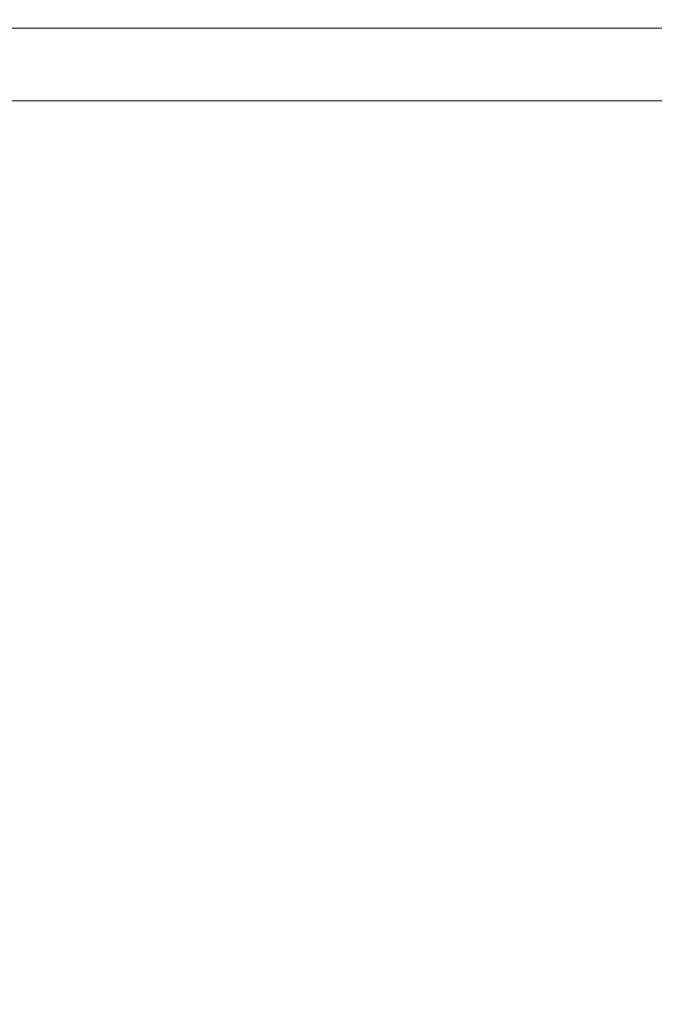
# Model space of a CAD drawing. Header units: millimetres. Extents: x 58537 to 97688, y -8921 to 14216.
# Tile 122 of 189: x 68601 to 68639, y 3682 to 3740. Entities that reach past the tile are written whole.
import ezdxf

# ---------------------------------------------------------------- set-up
doc = ezdxf.new("R2010")
doc.units = ezdxf.units.MM
doc.header["$MEASUREMENT"] = 0
doc.linetypes.add('Wipeout_Contour', pattern=[1000, 0, -1000])
doc.layers.add('Nowe_A-Armatura', color=7, linetype='Continuous')
doc.layers.add('Nowe_A-Wymiary-Zewnętrzne', color=7, linetype='Continuous')
doc.layers.add('Nowe_A-Armatura_Nr_pióra__1', color=7, linetype='Continuous', lineweight=13)
doc.layers.add('Nowe_A-Wymiary-Zewnętrzne_Nr_pióra__46', color=5, linetype='Continuous', lineweight=15)
doc.layers.add('Nowe_A-Wymiary-Zewnętrzne_Nr_pióra__45', color=7, linetype='Continuous', lineweight=15, true_color=0x40a5ff)
doc.layers.add('Nowe_A-Wymiary-Zewnętrzne_Nr_pióra__85', color=7, linetype='Continuous', lineweight=13, true_color=0x80c2ff)
doc.styles.add('STYL_AUTOMATYCZNY_2', font='arial.ttf')
doc.dimstyles.new('STYL_AUTOMATYCZNY__1', dxfattribs={"dimtxt": 125, "dimasz": 47.5, "dimexe": 0.18, "dimexo": 20, "dimgap": 0, "dimtad": 1, "dimdec": 1, "dimlfac": 0.1, "dimzin": 0, "dimdsep": 46, "dimtxsty": 'STYL_AUTOMATYCZNY_2', "dimblk": 'ARROWHEAD_11', "dimblk1": 'ARROWHEAD_11', "dimblk2": 'ARROWHEAD_11', "dimcen": 0.09, "dimclrd": 256, "dimclre": 256, "dimclrt": 5, "dimadec": 1, "dimazin": 0, "dimtfac": 1, "dimtdec": 4, "dimtmove": 0, "dimatfit": 3, "dimfxl": 0, "dimtolj": 1, "dimtzin": 0, "dimarcsym": 0})

# ---------------------------------------------------------------- blocks, each defined once
blk = doc.blocks.new('ElemPrzekroju_169')
at = {"color": 254, "linetype": 'Wipeout_Contour', "lineweight": 0, "ltscale": 206154.087337}
blk.add_wipeout([(68612.46, 3739.85), (68618.31, 3739.85), (68618.31, 3740)], dxfattribs=at).dxf.layer = 'Nowe_A-Armatura'
at = {"color": 254, "linetype": 'Wipeout_Contour', "lineweight": 0, "ltscale": 206095.922334}
blk.add_wipeout([(68590.91, 3717.54), (68601.29, 3717.54), (68601.29, 3735.67)], dxfattribs=at).dxf.layer = 'Nowe_A-Armatura'
at = {"color": 254, "linetype": 'Wipeout_Contour', "lineweight": 0, "ltscale": 206087.286103}
blk.add_wipeout([(68601.29, 3681.78), (68590.91, 3664.24), (68601.29, 3664.24)], dxfattribs=at).dxf.layer = 'Nowe_A-Armatura'
at = {"color": 254, "linetype": 'Wipeout_Contour', "lineweight": 0, "ltscale": 206149.307114}
blk.add_wipeout([(68618.31, 3740), (68612.46, 3740), (68612.46, 3739.85)], dxfattribs=at).dxf.layer = 'Nowe_A-Armatura'
at = {"color": 254, "linetype": 'Wipeout_Contour', "lineweight": 0, "ltscale": 206087.593886}
blk.add_wipeout([(68601.29, 3735.67), (68590.91, 3735.67), (68590.91, 3717.54)], dxfattribs=at).dxf.layer = 'Nowe_A-Armatura'
at = {"color": 254, "linetype": 'Wipeout_Contour', "lineweight": 0, "ltscale": 206078.910834}
blk.add_wipeout([(68590.91, 3664.24), (68601.29, 3681.78), (68590.91, 3681.78)], dxfattribs=at).dxf.layer = 'Nowe_A-Armatura'
at = {"color": 254, "linetype": 'Wipeout_Contour', "lineweight": 0, "ltscale": 206171.930857}
blk.add_wipeout([(68618.31, 3739.85), (68624.32, 3739.85), (68624.32, 3740)], dxfattribs=at).dxf.layer = 'Nowe_A-Armatura'
at = {"color": 254, "linetype": 'Wipeout_Contour', "lineweight": 0, "ltscale": 206103.06969}
blk.add_wipeout([(68596, 3735.67), (68601.29, 3735.67), (68601.29, 3737.47)], dxfattribs=at).dxf.layer = 'Nowe_A-Armatura'
at = {"color": 254, "linetype": 'Wipeout_Contour', "lineweight": 0, "ltscale": 206090.116831}
blk.add_wipeout([(68590.91, 3681.78), (68601.29, 3681.78), (68601.29, 3699.56)], dxfattribs=at).dxf.layer = 'Nowe_A-Armatura'
at = {"color": 254, "linetype": 'Wipeout_Contour', "lineweight": 0, "ltscale": 206166.990864}
blk.add_wipeout([(68624.32, 3740), (68618.31, 3740), (68618.31, 3739.85)], dxfattribs=at).dxf.layer = 'Nowe_A-Armatura'
at = {"color": 254, "linetype": 'Wipeout_Contour', "lineweight": 0, "ltscale": 206098.938331}
blk.add_wipeout([(68601.29, 3737.47), (68596, 3737.47), (68596, 3735.67)], dxfattribs=at).dxf.layer = 'Nowe_A-Armatura'
at = {"color": 254, "linetype": 'Wipeout_Contour', "lineweight": 0, "ltscale": 206081.759337}
blk.add_wipeout([(68601.29, 3699.56), (68590.91, 3699.56), (68590.91, 3681.78)], dxfattribs=at).dxf.layer = 'Nowe_A-Armatura'
at = {"color": 254, "linetype": 'Wipeout_Contour', "lineweight": 0, "ltscale": 206103.346011}
blk.add_wipeout([(68596, 3737.47), (68601.29, 3737.47), (68601.29, 3738.95)], dxfattribs=at).dxf.layer = 'Nowe_A-Armatura'
at = {"color": 254, "linetype": 'Wipeout_Contour', "lineweight": 0, "ltscale": 206119.959382}
blk.add_wipeout([(68601.29, 3664.24), (68612.46, 3664.24), (68612.46, 3681.78)], dxfattribs=at).dxf.layer = 'Nowe_A-Armatura'
at = {"color": 254, "linetype": 'Wipeout_Contour', "lineweight": 0, "ltscale": 206099.197311}
blk.add_wipeout([(68601.29, 3738.95), (68596, 3738.95), (68596, 3737.47)], dxfattribs=at).dxf.layer = 'Nowe_A-Armatura'
at = {"color": 254, "linetype": 'Wipeout_Contour', "lineweight": 0, "ltscale": 206110.795083}
blk.add_wipeout([(68612.46, 3681.78), (68601.29, 3681.78), (68601.29, 3664.24)], dxfattribs=at).dxf.layer = 'Nowe_A-Armatura'
at = {"color": 254, "linetype": 'Wipeout_Contour', "lineweight": 0, "ltscale": 206103.556053}
blk.add_wipeout([(68596, 3738.95), (68601.29, 3738.95), (68601.29, 3739.85)], dxfattribs=at).dxf.layer = 'Nowe_A-Armatura'
at = {"color": 254, "linetype": 'Wipeout_Contour', "lineweight": 0, "ltscale": 206119.335586}
blk.add_wipeout([(68601.29, 3735.67), (68606.79, 3735.67), (68606.79, 3737.47)], dxfattribs=at).dxf.layer = 'Nowe_A-Armatura'
at = {"color": 254, "linetype": 'Wipeout_Contour', "lineweight": 0, "ltscale": 206099.375831}
blk.add_wipeout([(68601.29, 3739.85), (68596, 3739.85), (68596, 3738.95)], dxfattribs=at).dxf.layer = 'Nowe_A-Armatura'
at = {"color": 254, "linetype": 'Wipeout_Contour', "lineweight": 0, "ltscale": 206114.994524}
blk.add_wipeout([(68606.79, 3737.47), (68601.29, 3737.47), (68601.29, 3735.67)], dxfattribs=at).dxf.layer = 'Nowe_A-Armatura'
at = {"color": 254, "linetype": 'Wipeout_Contour', "lineweight": 0, "ltscale": 206103.662193}
blk.add_wipeout([(68596, 3739.85), (68601.29, 3739.85), (68601.29, 3740)], dxfattribs=at).dxf.layer = 'Nowe_A-Armatura'
at = {"color": 254, "linetype": 'Wipeout_Contour', "lineweight": 0, "ltscale": 206119.611885}
blk.add_wipeout([(68601.29, 3737.47), (68606.79, 3737.47), (68606.79, 3738.95)], dxfattribs=at).dxf.layer = 'Nowe_A-Armatura'
at = {"color": 254, "linetype": 'Wipeout_Contour', "lineweight": 0, "ltscale": 206128.594244}
blk.add_wipeout([(68601.29, 3717.54), (68612.46, 3717.54), (68612.46, 3735.67)], dxfattribs=at).dxf.layer = 'Nowe_A-Armatura'
at = {"color": 254, "linetype": 'Wipeout_Contour', "lineweight": 0, "ltscale": 206099.441158}
blk.add_wipeout([(68601.29, 3740), (68596, 3740), (68596, 3739.85)], dxfattribs=at).dxf.layer = 'Nowe_A-Armatura'
at = {"color": 254, "linetype": 'Wipeout_Contour', "lineweight": 0, "ltscale": 206115.253484}
blk.add_wipeout([(68606.79, 3738.95), (68601.29, 3738.95), (68601.29, 3737.47)], dxfattribs=at).dxf.layer = 'Nowe_A-Armatura'
at = {"color": 254, "linetype": 'Wipeout_Contour', "lineweight": 0, "ltscale": 206119.476792}
blk.add_wipeout([(68612.46, 3735.67), (68601.29, 3735.67), (68601.29, 3717.54)], dxfattribs=at).dxf.layer = 'Nowe_A-Armatura'
at = {"layer": 'Nowe_A-Armatura_Nr_pióra__1', "color": 7, "linetype": 'Continuous', "lineweight": 13}
blk.add_line((68601.29, 3735.67), (68596, 3735.67), dxfattribs=at)
at = {"color": 254, "linetype": 'Wipeout_Contour', "lineweight": 0, "ltscale": 206119.821911}
blk.add_wipeout([(68601.29, 3738.95), (68606.79, 3738.95), (68606.79, 3739.85)], dxfattribs=at).dxf.layer = 'Nowe_A-Armatura'
at = {"color": 254, "linetype": 'Wipeout_Contour', "lineweight": 0, "ltscale": 206136.150672}
blk.add_wipeout([(68606.79, 3735.67), (68612.46, 3735.67), (68612.46, 3737.47)], dxfattribs=at).dxf.layer = 'Nowe_A-Armatura'
at = {"color": 254, "linetype": 'Wipeout_Contour', "lineweight": 0, "ltscale": 206092.997748}
blk.add_wipeout([(68590.91, 3699.56), (68601.29, 3699.56), (68601.29, 3717.54)], dxfattribs=at).dxf.layer = 'Nowe_A-Armatura'
at = {"color": 254, "linetype": 'Wipeout_Contour', "lineweight": 0, "ltscale": 206115.431991}
blk.add_wipeout([(68606.79, 3739.85), (68601.29, 3739.85), (68601.29, 3738.95)], dxfattribs=at).dxf.layer = 'Nowe_A-Armatura'
at = {"color": 254, "linetype": 'Wipeout_Contour', "lineweight": 0, "ltscale": 206131.639848}
blk.add_wipeout([(68612.46, 3737.47), (68606.79, 3737.47), (68606.79, 3735.67)], dxfattribs=at).dxf.layer = 'Nowe_A-Armatura'
at = {"color": 254, "linetype": 'Wipeout_Contour', "lineweight": 0, "ltscale": 206084.656056}
blk.add_wipeout([(68601.29, 3717.54), (68590.91, 3717.54), (68590.91, 3699.56)], dxfattribs=at).dxf.layer = 'Nowe_A-Armatura'
at = {"layer": 'Nowe_A-Armatura_Nr_pióra__1', "color": 7, "linetype": 'Continuous', "lineweight": 13}
blk.add_line((68606.79, 3735.67), (68601.29, 3735.67), dxfattribs=at)
at = {"color": 254, "linetype": 'Wipeout_Contour', "lineweight": 0, "ltscale": 206119.928042}
blk.add_wipeout([(68601.29, 3739.85), (68606.79, 3739.85), (68606.79, 3740)], dxfattribs=at).dxf.layer = 'Nowe_A-Armatura'
at = {"color": 254, "linetype": 'Wipeout_Contour', "lineweight": 0, "ltscale": 206136.426948}
blk.add_wipeout([(68606.79, 3737.47), (68612.46, 3737.47), (68612.46, 3738.95)], dxfattribs=at).dxf.layer = 'Nowe_A-Armatura'
at = {"color": 254, "linetype": 'Wipeout_Contour', "lineweight": 0, "ltscale": 206122.789661}
blk.add_wipeout([(68601.29, 3681.78), (68612.46, 3681.78), (68612.46, 3699.56)], dxfattribs=at).dxf.layer = 'Nowe_A-Armatura'
at = {"color": 254, "linetype": 'Wipeout_Contour', "lineweight": 0, "ltscale": 206115.497313}
blk.add_wipeout([(68606.79, 3740), (68601.29, 3740), (68601.29, 3739.85)], dxfattribs=at).dxf.layer = 'Nowe_A-Armatura'
at = {"color": 254, "linetype": 'Wipeout_Contour', "lineweight": 0, "ltscale": 206131.898788}
blk.add_wipeout([(68612.46, 3738.95), (68606.79, 3738.95), (68606.79, 3737.47)], dxfattribs=at).dxf.layer = 'Nowe_A-Armatura'
at = {"color": 254, "linetype": 'Wipeout_Contour', "lineweight": 0, "ltscale": 206113.643146}
blk.add_wipeout([(68612.46, 3699.56), (68601.29, 3699.56), (68601.29, 3681.78)], dxfattribs=at).dxf.layer = 'Nowe_A-Armatura'
at = {"layer": 'Nowe_A-Armatura_Nr_pióra__1', "color": 7, "linetype": 'Continuous', "lineweight": 13}
blk.add_line((68596, 3740), (68601.29, 3740), dxfattribs=at)
at = {"color": 254, "linetype": 'Wipeout_Contour', "lineweight": 0, "ltscale": 206136.636957}
blk.add_wipeout([(68606.79, 3738.95), (68612.46, 3738.95), (68612.46, 3739.85)], dxfattribs=at).dxf.layer = 'Nowe_A-Armatura'
at = {"color": 254, "linetype": 'Wipeout_Contour', "lineweight": 0, "ltscale": 206153.494978}
blk.add_wipeout([(68612.46, 3735.67), (68618.31, 3735.67), (68618.31, 3737.47)], dxfattribs=at).dxf.layer = 'Nowe_A-Armatura'
at = {"color": 254, "linetype": 'Wipeout_Contour', "lineweight": 0, "ltscale": 206154.799579}
blk.add_wipeout([(68612.46, 3664.24), (68624.32, 3664.24), (68624.32, 3681.78)], dxfattribs=at).dxf.layer = 'Nowe_A-Armatura'
at = {"color": 254, "linetype": 'Wipeout_Contour', "lineweight": 0, "ltscale": 206132.07728}
blk.add_wipeout([(68612.46, 3739.85), (68606.79, 3739.85), (68606.79, 3738.95)], dxfattribs=at).dxf.layer = 'Nowe_A-Armatura'
at = {"color": 254, "linetype": 'Wipeout_Contour', "lineweight": 0, "ltscale": 206148.804407}
blk.add_wipeout([(68618.31, 3737.47), (68612.46, 3737.47), (68612.46, 3735.67)], dxfattribs=at).dxf.layer = 'Nowe_A-Armatura'
at = {"color": 254, "linetype": 'Wipeout_Contour', "lineweight": 0, "ltscale": 206144.946096}
blk.add_wipeout([(68624.32, 3681.78), (68612.46, 3681.78), (68612.46, 3664.24)], dxfattribs=at).dxf.layer = 'Nowe_A-Armatura'
at = {"color": 254, "linetype": 'Wipeout_Contour', "lineweight": 0, "ltscale": 206136.74308}
blk.add_wipeout([(68606.79, 3739.85), (68612.46, 3739.85), (68612.46, 3740)], dxfattribs=at).dxf.layer = 'Nowe_A-Armatura'
at = {"color": 254, "linetype": 'Wipeout_Contour', "lineweight": 0, "ltscale": 206153.771231}
blk.add_wipeout([(68612.46, 3737.47), (68618.31, 3737.47), (68618.31, 3738.95)], dxfattribs=at).dxf.layer = 'Nowe_A-Armatura'
at = {"color": 254, "linetype": 'Wipeout_Contour', "lineweight": 0, "ltscale": 206163.432982}
blk.add_wipeout([(68612.46, 3717.54), (68624.32, 3717.54), (68624.32, 3735.67)], dxfattribs=at).dxf.layer = 'Nowe_A-Armatura'
at = {"color": 254, "linetype": 'Wipeout_Contour', "lineweight": 0, "ltscale": 206132.142597}
blk.add_wipeout([(68612.46, 3740), (68606.79, 3740), (68606.79, 3739.85)], dxfattribs=at).dxf.layer = 'Nowe_A-Armatura'
at = {"color": 254, "linetype": 'Wipeout_Contour', "lineweight": 0, "ltscale": 206149.063325}
blk.add_wipeout([(68618.31, 3738.95), (68612.46, 3738.95), (68612.46, 3737.47)], dxfattribs=at).dxf.layer = 'Nowe_A-Armatura'
at = {"color": 254, "linetype": 'Wipeout_Contour', "lineweight": 0, "ltscale": 206153.626367}
blk.add_wipeout([(68624.32, 3735.67), (68612.46, 3735.67), (68612.46, 3717.54)], dxfattribs=at).dxf.layer = 'Nowe_A-Armatura'
at = {"layer": 'Nowe_A-Armatura_Nr_pióra__1', "color": 7, "linetype": 'Continuous', "lineweight": 13}
for p, q in [((68601.29, 3740), (68606.79, 3740)), ((68612.46, 3735.67), (68606.79, 3735.67))]:
    blk.add_line(p, q, dxfattribs=at)
at = {"color": 254, "linetype": 'Wipeout_Contour', "lineweight": 0, "ltscale": 206153.981223}
blk.add_wipeout([(68612.46, 3738.95), (68618.31, 3738.95), (68618.31, 3739.85)], dxfattribs=at).dxf.layer = 'Nowe_A-Armatura'
at = {"color": 254, "linetype": 'Wipeout_Contour', "lineweight": 0, "ltscale": 206171.338549}
blk.add_wipeout([(68618.31, 3735.67), (68624.32, 3735.67), (68624.32, 3737.47)], dxfattribs=at).dxf.layer = 'Nowe_A-Armatura'
at = {"color": 254, "linetype": 'Wipeout_Contour', "lineweight": 0, "ltscale": 206125.670121}
blk.add_wipeout([(68601.29, 3699.56), (68612.46, 3699.56), (68612.46, 3717.54)], dxfattribs=at).dxf.layer = 'Nowe_A-Armatura'
at = {"color": 254, "linetype": 'Wipeout_Contour', "lineweight": 0, "ltscale": 206149.241802}
blk.add_wipeout([(68618.31, 3739.85), (68612.46, 3739.85), (68612.46, 3738.95)], dxfattribs=at).dxf.layer = 'Nowe_A-Armatura'
at = {"color": 254, "linetype": 'Wipeout_Contour', "lineweight": 0, "ltscale": 206166.4882}
blk.add_wipeout([(68624.32, 3737.47), (68618.31, 3737.47), (68618.31, 3735.67)], dxfattribs=at).dxf.layer = 'Nowe_A-Armatura'
at = {"color": 254, "linetype": 'Wipeout_Contour', "lineweight": 0, "ltscale": 206116.539416}
blk.add_wipeout([(68612.46, 3717.54), (68601.29, 3717.54), (68601.29, 3699.56)], dxfattribs=at).dxf.layer = 'Nowe_A-Armatura'
at = {"layer": 'Nowe_A-Armatura_Nr_pióra__1', "color": 7, "linetype": 'Continuous', "lineweight": 13}
for p, q in [((68606.79, 3740), (68612.46, 3740)), ((68618.31, 3735.67), (68612.46, 3735.67))]:
    blk.add_line(p, q, dxfattribs=at)
at = {"color": 254, "linetype": 'Wipeout_Contour', "lineweight": 0, "ltscale": 206171.614778}
blk.add_wipeout([(68618.31, 3737.47), (68624.32, 3737.47), (68624.32, 3738.95)], dxfattribs=at).dxf.layer = 'Nowe_A-Armatura'
at = {"color": 254, "linetype": 'Wipeout_Contour', "lineweight": 0, "ltscale": 206157.62938}
blk.add_wipeout([(68612.46, 3681.78), (68624.32, 3681.78), (68624.32, 3699.56)], dxfattribs=at).dxf.layer = 'Nowe_A-Armatura'
at = {"color": 254, "linetype": 'Wipeout_Contour', "lineweight": 0, "ltscale": 206166.747096}
blk.add_wipeout([(68624.32, 3738.95), (68618.31, 3738.95), (68618.31, 3737.47)], dxfattribs=at).dxf.layer = 'Nowe_A-Armatura'
at = {"color": 254, "linetype": 'Wipeout_Contour', "lineweight": 0, "ltscale": 206147.793687}
blk.add_wipeout([(68624.32, 3699.56), (68612.46, 3699.56), (68612.46, 3681.78)], dxfattribs=at).dxf.layer = 'Nowe_A-Armatura'
at = {"color": 254, "linetype": 'Wipeout_Contour', "lineweight": 0, "ltscale": 206171.824752}
blk.add_wipeout([(68618.31, 3738.95), (68624.32, 3738.95), (68624.32, 3739.85)], dxfattribs=at).dxf.layer = 'Nowe_A-Armatura'
at = {"color": 254, "linetype": 'Wipeout_Contour', "lineweight": 0, "ltscale": 206189.601504}
blk.add_wipeout([(68624.32, 3735.67), (68630.46, 3735.67), (68630.46, 3737.47)], dxfattribs=at).dxf.layer = 'Nowe_A-Armatura'
at = {"color": 254, "linetype": 'Wipeout_Contour', "lineweight": 0, "ltscale": 206191.407269}
blk.add_wipeout([(68624.32, 3664.24), (68636.72, 3664.24), (68636.72, 3681.78)], dxfattribs=at).dxf.layer = 'Nowe_A-Armatura'
at = {"color": 254, "linetype": 'Wipeout_Contour', "lineweight": 0, "ltscale": 206166.925558}
blk.add_wipeout([(68624.32, 3739.85), (68618.31, 3739.85), (68618.31, 3738.95)], dxfattribs=at).dxf.layer = 'Nowe_A-Armatura'
at = {"color": 254, "linetype": 'Wipeout_Contour', "lineweight": 0, "ltscale": 206184.621333}
blk.add_wipeout([(68630.46, 3737.47), (68624.32, 3737.47), (68624.32, 3735.67)], dxfattribs=at).dxf.layer = 'Nowe_A-Armatura'
at = {"color": 254, "linetype": 'Wipeout_Contour', "lineweight": 0, "ltscale": 206181.014377}
blk.add_wipeout([(68636.72, 3681.78), (68624.32, 3681.78), (68624.32, 3664.24)], dxfattribs=at).dxf.layer = 'Nowe_A-Armatura'
at = {"layer": 'Nowe_A-Armatura_Nr_pióra__1', "color": 7, "linetype": 'Continuous', "lineweight": 13}
blk.add_line((68612.46, 3740), (68618.31, 3740), dxfattribs=at)
at = {"color": 254, "linetype": 'Wipeout_Contour', "lineweight": 0, "ltscale": 206189.877709}
blk.add_wipeout([(68624.32, 3737.47), (68630.46, 3737.47), (68630.46, 3738.95)], dxfattribs=at).dxf.layer = 'Nowe_A-Armatura'
at = {"color": 254, "linetype": 'Wipeout_Contour', "lineweight": 0, "ltscale": 206200.039139}
blk.add_wipeout([(68624.32, 3717.54), (68636.72, 3717.54), (68636.72, 3735.67)], dxfattribs=at).dxf.layer = 'Nowe_A-Armatura'
at = {"color": 254, "linetype": 'Wipeout_Contour', "lineweight": 0, "ltscale": 206184.880206}
blk.add_wipeout([(68630.46, 3738.95), (68624.32, 3738.95), (68624.32, 3737.47)], dxfattribs=at).dxf.layer = 'Nowe_A-Armatura'
at = {"color": 254, "linetype": 'Wipeout_Contour', "lineweight": 0, "ltscale": 206189.69313}
blk.add_wipeout([(68636.72, 3735.67), (68624.32, 3735.67), (68624.32, 3717.54)], dxfattribs=at).dxf.layer = 'Nowe_A-Armatura'
at = {"layer": 'Nowe_A-Armatura_Nr_pióra__1', "color": 7, "linetype": 'Continuous', "lineweight": 13}
blk.add_line((68624.32, 3735.67), (68618.31, 3735.67), dxfattribs=at)
at = {"color": 254, "linetype": 'Wipeout_Contour', "lineweight": 0, "ltscale": 206190.087663}
blk.add_wipeout([(68624.32, 3738.95), (68630.46, 3738.95), (68630.46, 3739.85)], dxfattribs=at).dxf.layer = 'Nowe_A-Armatura'
at = {"color": 254, "linetype": 'Wipeout_Contour', "lineweight": 0, "ltscale": 206208.233917}
blk.add_wipeout([(68630.46, 3735.67), (68636.72, 3735.67), (68636.72, 3737.47)], dxfattribs=at).dxf.layer = 'Nowe_A-Armatura'
at = {"color": 254, "linetype": 'Wipeout_Contour', "lineweight": 0, "ltscale": 274982.772071}
blk.add_wipeout([(68636.72, 3717.54), (68649.56, 3717.54), (68649.56, 3719.878), (68644.501, 3728.527)], dxfattribs=at).dxf.layer = 'Nowe_A-Armatura'
at = {"color": 254, "linetype": 'Wipeout_Contour', "lineweight": 0, "ltscale": 206160.509353}
blk.add_wipeout([(68612.46, 3699.56), (68624.32, 3699.56), (68624.32, 3717.54)], dxfattribs=at).dxf.layer = 'Nowe_A-Armatura'
at = {"color": 254, "linetype": 'Wipeout_Contour', "lineweight": 0, "ltscale": 206185.058652}
blk.add_wipeout([(68630.46, 3739.85), (68624.32, 3739.85), (68624.32, 3738.95)], dxfattribs=at).dxf.layer = 'Nowe_A-Armatura'
at = {"color": 254, "linetype": 'Wipeout_Contour', "lineweight": 0, "ltscale": 206203.133908}
blk.add_wipeout([(68636.72, 3737.47), (68630.46, 3737.47), (68630.46, 3735.67)], dxfattribs=at).dxf.layer = 'Nowe_A-Armatura'
at = {"color": 254, "linetype": 'Wipeout_Contour', "lineweight": 0, "ltscale": 206150.689478}
blk.add_wipeout([(68624.32, 3717.54), (68612.46, 3717.54), (68612.46, 3699.56)], dxfattribs=at).dxf.layer = 'Nowe_A-Armatura'
at = {"layer": 'Nowe_A-Armatura_Nr_pióra__1', "color": 7, "linetype": 'Continuous', "lineweight": 13}
blk.add_line((68630.46, 3735.67), (68624.32, 3735.67), dxfattribs=at)
at = {"color": 254, "linetype": 'Wipeout_Contour', "lineweight": 0, "ltscale": 206190.193759}
blk.add_wipeout([(68624.32, 3739.85), (68630.46, 3739.85), (68630.46, 3740)], dxfattribs=at).dxf.layer = 'Nowe_A-Armatura'
at = {"color": 254, "linetype": 'Wipeout_Contour', "lineweight": 0, "ltscale": 206208.510096}
blk.add_wipeout([(68630.46, 3737.47), (68636.72, 3737.47), (68636.72, 3738.95)], dxfattribs=at).dxf.layer = 'Nowe_A-Armatura'
at = {"color": 254, "linetype": 'Wipeout_Contour', "lineweight": 0, "ltscale": 206221.881968}
blk.add_wipeout([(68636.72, 3735.67), (68640.005, 3735.67), (68640.704, 3736.794)], dxfattribs=at).dxf.layer = 'Nowe_A-Armatura'
at = {"color": 254, "linetype": 'Wipeout_Contour', "lineweight": 0, "ltscale": 206194.236567}
blk.add_wipeout([(68624.32, 3681.78), (68636.72, 3681.78), (68636.72, 3699.56)], dxfattribs=at).dxf.layer = 'Nowe_A-Armatura'
at = {"color": 254, "linetype": 'Wipeout_Contour', "lineweight": 0, "ltscale": 206185.123952}
blk.add_wipeout([(68630.46, 3740), (68624.32, 3740), (68624.32, 3739.85)], dxfattribs=at).dxf.layer = 'Nowe_A-Armatura'
at = {"color": 254, "linetype": 'Wipeout_Contour', "lineweight": 0, "ltscale": 206203.392757}
blk.add_wipeout([(68636.72, 3738.95), (68630.46, 3738.95), (68630.46, 3737.47)], dxfattribs=at).dxf.layer = 'Nowe_A-Armatura'
at = {"color": 254, "linetype": 'Wipeout_Contour', "lineweight": 0, "ltscale": 206183.86147}
blk.add_wipeout([(68636.72, 3699.56), (68624.32, 3699.56), (68624.32, 3681.78)], dxfattribs=at).dxf.layer = 'Nowe_A-Armatura'
at = {"layer": 'Nowe_A-Armatura_Nr_pióra__1', "color": 7, "linetype": 'Continuous', "lineweight": 13}
blk.add_line((68618.31, 3740), (68624.32, 3740), dxfattribs=at)
at = {"color": 254, "linetype": 'Wipeout_Contour', "lineweight": 0, "ltscale": 206208.720032}
blk.add_wipeout([(68630.46, 3738.95), (68636.72, 3738.95), (68636.72, 3739.85)], dxfattribs=at).dxf.layer = 'Nowe_A-Armatura'
at = {"color": 254, "linetype": 'Wipeout_Contour', "lineweight": 0, "ltscale": 274961.991354}
blk.add_wipeout([(68641.134, 3737.47), (68636.72, 3737.47), (68636.72, 3735.67), (68640.704, 3736.794)], dxfattribs=at).dxf.layer = 'Nowe_A-Armatura'
at = {"color": 254, "linetype": 'Wipeout_Contour', "lineweight": 0, "ltscale": 206229.432953}
blk.add_wipeout([(68636.72, 3664.24), (68649.56, 3664.24), (68649.56, 3681.78)], dxfattribs=at).dxf.layer = 'Nowe_A-Armatura'
at = {"color": 254, "linetype": 'Wipeout_Contour', "lineweight": 0, "ltscale": 206203.571187}
blk.add_wipeout([(68636.72, 3739.85), (68630.46, 3739.85), (68630.46, 3738.95)], dxfattribs=at).dxf.layer = 'Nowe_A-Armatura'
at = {"color": 254, "linetype": 'Wipeout_Contour', "lineweight": 0, "ltscale": 274963.783992}
blk.add_wipeout([(68640.323, 3735.67), (68636.72, 3735.67), (68636.72, 3717.54), (68644.501, 3728.527)], dxfattribs=at).dxf.layer = 'Nowe_A-Armatura'
at = {"color": 254, "linetype": 'Wipeout_Contour', "lineweight": 0, "ltscale": 206218.600502}
blk.add_wipeout([(68649.56, 3681.78), (68636.72, 3681.78), (68636.72, 3664.24)], dxfattribs=at).dxf.layer = 'Nowe_A-Armatura'
at = {"layer": 'Nowe_A-Armatura_Nr_pióra__1', "color": 7, "linetype": 'Continuous', "lineweight": 13}
for p, q in [((68636.72, 3735.67), (68630.46, 3735.67)), ((68640.005, 3735.67), (68636.72, 3735.67))]:
    blk.add_line(p, q, dxfattribs=at)
at = {"color": 254, "linetype": 'Wipeout_Contour', "lineweight": 0, "ltscale": 206208.826118}
blk.add_wipeout([(68630.46, 3739.85), (68636.72, 3739.85), (68636.72, 3740)], dxfattribs=at).dxf.layer = 'Nowe_A-Armatura'
at = {"color": 254, "linetype": 'Wipeout_Contour', "lineweight": 0, "ltscale": 274970.169439}
blk.add_wipeout([(68636.72, 3737.47), (68641.134, 3737.47), (68643.1, 3738.309), (68643.1, 3738.95)], dxfattribs=at).dxf.layer = 'Nowe_A-Armatura'
at = {"color": 254, "linetype": 'Wipeout_Contour', "lineweight": 0, "ltscale": 206197.116029}
blk.add_wipeout([(68624.32, 3699.56), (68636.72, 3699.56), (68636.72, 3717.54)], dxfattribs=at).dxf.layer = 'Nowe_A-Armatura'
at = {"color": 254, "linetype": 'Wipeout_Contour', "lineweight": 0, "ltscale": 206203.636482}
blk.add_wipeout([(68636.72, 3740), (68630.46, 3740), (68630.46, 3739.85)], dxfattribs=at).dxf.layer = 'Nowe_A-Armatura'
at = {"color": 254, "linetype": 'Wipeout_Contour', "lineweight": 0, "ltscale": 206222.264781}
blk.add_wipeout([(68643.1, 3738.95), (68636.72, 3738.95), (68636.72, 3737.47)], dxfattribs=at).dxf.layer = 'Nowe_A-Armatura'
at = {"color": 254, "linetype": 'Wipeout_Contour', "lineweight": 0, "ltscale": 206186.756754}
blk.add_wipeout([(68636.72, 3717.54), (68624.32, 3717.54), (68624.32, 3699.56)], dxfattribs=at).dxf.layer = 'Nowe_A-Armatura'
at = {"layer": 'Nowe_A-Armatura_Nr_pióra__1', "color": 7, "linetype": 'Continuous', "lineweight": 13}
blk.add_line((68624.32, 3740), (68630.46, 3740), dxfattribs=at)
at = {"color": 254, "linetype": 'Wipeout_Contour', "lineweight": 0, "ltscale": 206227.711873}
blk.add_wipeout([(68636.72, 3738.95), (68643.1, 3738.95), (68643.1, 3739.85)], dxfattribs=at).dxf.layer = 'Nowe_A-Armatura'
at = {"color": 254, "linetype": 'Wipeout_Contour', "lineweight": 0, "ltscale": 206232.261729}
blk.add_wipeout([(68636.72, 3681.78), (68649.56, 3681.78), (68649.56, 3699.56)], dxfattribs=at).dxf.layer = 'Nowe_A-Armatura'
at = {"color": 254, "linetype": 'Wipeout_Contour', "lineweight": 0, "ltscale": 206222.443195}
blk.add_wipeout([(68643.1, 3739.85), (68636.72, 3739.85), (68636.72, 3738.95)], dxfattribs=at).dxf.layer = 'Nowe_A-Armatura'
at = {"color": 254, "linetype": 'Wipeout_Contour', "lineweight": 0, "ltscale": 206221.447076}
blk.add_wipeout([(68649.56, 3699.56), (68636.72, 3699.56), (68636.72, 3681.78)], dxfattribs=at).dxf.layer = 'Nowe_A-Armatura'
at = {"color": 254, "linetype": 'Wipeout_Contour', "lineweight": 0, "ltscale": 206227.817949}
blk.add_wipeout([(68636.72, 3739.85), (68643.1, 3739.85), (68643.1, 3740)], dxfattribs=at).dxf.layer = 'Nowe_A-Armatura'
at = {"color": 254, "linetype": 'Wipeout_Contour', "lineweight": 0, "ltscale": 206235.140661}
blk.add_wipeout([(68636.72, 3699.56), (68649.56, 3699.56), (68649.56, 3717.54)], dxfattribs=at).dxf.layer = 'Nowe_A-Armatura'
at = {"color": 254, "linetype": 'Wipeout_Contour', "lineweight": 0, "ltscale": 206222.508483}
blk.add_wipeout([(68643.1, 3740), (68636.72, 3740), (68636.72, 3739.85)], dxfattribs=at).dxf.layer = 'Nowe_A-Armatura'
at = {"color": 254, "linetype": 'Wipeout_Contour', "lineweight": 0, "ltscale": 206224.341833}
blk.add_wipeout([(68649.56, 3717.54), (68636.72, 3717.54), (68636.72, 3699.56)], dxfattribs=at).dxf.layer = 'Nowe_A-Armatura'
at = {"layer": 'Nowe_A-Armatura_Nr_pióra__1', "color": 7, "linetype": 'Continuous', "lineweight": 13}
for p, q in [((68630.46, 3740), (68636.72, 3740)), ((68636.72, 3740), (68643.1, 3740))]:
    blk.add_line(p, q, dxfattribs=at)
blk = doc.blocks.new('*D977')
at = {"layer": 'Nowe_A-Wymiary-Zewnętrzne_Nr_pióra__45', "linetype": 'Continuous', "lineweight": 15, "true_color": 0x40a5ff}
for points in [[(66433.999, 5430), (66434.951, 5425.216), (66437.66, 5421.161), (66441.716, 5418.452), (66446.499, 5417.5), (66451.283, 5418.452), (66455.338, 5421.161), (66458.048, 5425.216), (66458.999, 5430), (66458.048, 5434.784), (66455.338, 5438.839), (66451.283, 5441.548), (66446.499, 5442.5), (66441.716, 5441.548), (66437.66, 5438.839), (66434.951, 5434.784)], [(66433.999, 2890), (66434.951, 2885.216), (66437.66, 2881.161), (66441.716, 2878.452), (66446.499, 2877.5), (66451.283, 2878.452), (66455.338, 2881.161), (66458.048, 2885.216), (66458.999, 2890), (66458.048, 2894.784), (66455.338, 2898.839), (66451.283, 2901.548), (66446.499, 2902.5), (66441.716, 2901.548), (66437.66, 2898.839), (66434.951, 2894.784)]]:
    blk.add_hatch(color=161, dxfattribs=at).paths.add_polyline_path(points)
at = {"layer": 'Nowe_A-Wymiary-Zewnętrzne_Nr_pióra__45', "color": 161, "linetype": 'Continuous', "lineweight": 15, "true_color": 0x40a5ff}
for centre in [(66446.499, 5430), (66446.499, 2890)]:
    blk.add_circle(centre, 12.5, dxfattribs=at)
at = {"layer": 'Nowe_A-Wymiary-Zewnętrzne_Nr_pióra__85', "color": 151, "linetype": 'Continuous', "lineweight": 13, "true_color": 0x80c2ff}
for p, q in [((66446.499, 2902.5), (66446.499, 5417.5)), ((66433.999, 2890), (66399.624, 2890)), ((66493.374, 2890), (66458.999, 2890))]:
    blk.add_line(p, q, dxfattribs=at)
at = {"layer": 'Nowe_A-Wymiary-Zewnętrzne_Nr_pióra__46', "color": 5, "lineweight": 15, "char_height": 125, "attachment_point": 7, "rotation": 90, "style": 'STYL_AUTOMATYCZNY_2'}
for s, insert in [('\\A1;{\\pql;\\fArial|b0|i0|c238|p0;\\W1.000000;21,0}', (66421.499, 5083.85)), ('\\A1;{\\pql;\\fArial|b0|i0|c238|p0;\\W1.000000;254,0}', (66421.499, 3945.505)), ('\\A1;{\\pql;\\fArial|b0|i0|c238|p0;\\W1.000000;14,0}', (66421.499, 2902.5))]:
    blk.add_mtext(s, dxfattribs=dict(at, insert=insert))
blk = doc.blocks.new('ARROWHEAD_11')
at = {"color": 0, "linetype": 'Continuous', "lineweight": 0}
blk.add_line((0, 0), (-1, 0), dxfattribs=at)
at = {"color": 0, "linetype": 'Continuous', "lineweight": 0, "const_width": 0.25, "flags": 128}
blk.add_lwpolyline([(-0.125, 0, 1), (0.125, 0, 1)], format="xyb", close=True, dxfattribs=at)
blk = doc.blocks.new('*D1017')
at = {"layer": 'Nowe_A-Wymiary-Zewnętrzne_Nr_pióra__45', "linetype": 'Continuous', "lineweight": 15, "true_color": 0x40a5ff}
for points in [[(93173.538, 5090), (93174.489, 5085.216), (93177.199, 5081.161), (93181.254, 5078.452), (93186.038, 5077.5), (93190.822, 5078.452), (93194.877, 5081.161), (93197.586, 5085.216), (93198.538, 5090), (93197.586, 5094.784), (93194.877, 5098.839), (93190.822, 5101.548), (93186.038, 5102.5), (93181.254, 5101.548), (93177.199, 5098.839), (93174.489, 5094.784)], [(93173.538, 2890), (93174.489, 2885.216), (93177.199, 2881.161), (93181.254, 2878.452), (93186.038, 2877.5), (93190.822, 2878.452), (93194.877, 2881.161), (93197.586, 2885.216), (93198.538, 2890), (93197.586, 2894.784), (93194.877, 2898.839), (93190.822, 2901.548), (93186.038, 2902.5), (93181.254, 2901.548), (93177.199, 2898.839), (93174.489, 2894.784)]]:
    blk.add_hatch(color=161, dxfattribs=at).paths.add_polyline_path(points)
at = {"layer": 'Nowe_A-Wymiary-Zewnętrzne_Nr_pióra__45', "color": 161, "linetype": 'Continuous', "lineweight": 15, "true_color": 0x40a5ff}
for centre in [(93186.038, 5090), (93186.038, 2890)]:
    blk.add_circle(centre, 12.5, dxfattribs=at)
at = {"layer": 'Nowe_A-Wymiary-Zewnętrzne_Nr_pióra__85', "color": 151, "linetype": 'Continuous', "lineweight": 13, "true_color": 0x80c2ff}
for p, q in [((93173.538, 5090), (93139.163, 5090)), ((93232.913, 5090), (93198.538, 5090)), ((93186.038, 2902.5), (93186.038, 5077.5)), ((93173.538, 2890), (93139.163, 2890)), ((93232.913, 2890), (93198.538, 2890))]:
    blk.add_line(p, q, dxfattribs=at)
at = {"layer": 'Nowe_A-Wymiary-Zewnętrzne_Nr_pióra__46', "color": 5, "lineweight": 15, "char_height": 125, "attachment_point": 7, "rotation": 90, "style": 'STYL_AUTOMATYCZNY_2'}
for s, insert in [('\\A1;{\\pql;\\fArial|b0|i0|c238|p0;\\W1.000000;220,0}', (93161.038, 3942.33)), ('\\A1;{\\pql;\\fArial|b0|i0|c238|p0;\\W1.000000;14,0}', (93161.038, 2902.5))]:
    blk.add_mtext(s, dxfattribs=dict(at, insert=insert))
blk = doc.blocks.new('*D1027')
at = {"layer": 'Nowe_A-Wymiary-Zewnętrzne_Nr_pióra__45', "linetype": 'Continuous', "lineweight": 15, "true_color": 0x40a5ff}
for points in [[(93506.731, 12845.374), (93507.682, 12840.591), (93510.392, 12836.535), (93514.447, 12833.826), (93519.231, 12832.874), (93524.014, 12833.826), (93528.07, 12836.535), (93530.779, 12840.591), (93531.731, 12845.374), (93530.779, 12850.158), (93528.07, 12854.213), (93524.014, 12856.923), (93519.231, 12857.874), (93514.447, 12856.923), (93510.392, 12854.213), (93507.682, 12850.158)], [(93506.731, -450), (93507.682, -454.784), (93510.392, -458.839), (93514.447, -461.548), (93519.231, -462.5), (93524.014, -461.548), (93528.07, -458.839), (93530.779, -454.784), (93531.731, -450), (93530.779, -445.216), (93528.07, -441.161), (93524.014, -438.452), (93519.231, -437.5), (93514.447, -438.452), (93510.392, -441.161), (93507.682, -445.216)]]:
    blk.add_hatch(color=161, dxfattribs=at).paths.add_polyline_path(points)
at = {"layer": 'Nowe_A-Wymiary-Zewnętrzne_Nr_pióra__45', "color": 161, "linetype": 'Continuous', "lineweight": 15, "true_color": 0x40a5ff}
for centre in [(93519.231, 12845.374), (93519.231, -450)]:
    blk.add_circle(centre, 12.5, dxfattribs=at)
at = {"layer": 'Nowe_A-Wymiary-Zewnętrzne_Nr_pióra__85', "color": 151, "linetype": 'Continuous', "lineweight": 13, "true_color": 0x80c2ff}
for p, q in [((93519.231, 12857.874), (93519.231, 12870.374)), ((93506.731, 12845.374), (93472.356, 12845.374)), ((93566.106, 12845.374), (93531.731, 12845.374)), ((93519.231, -437.5), (93519.231, 12832.874)), ((93506.731, -450), (93472.356, -450)), ((93566.106, -450), (93531.731, -450)), ((93519.231, -475), (93519.231, -462.5))]:
    blk.add_line(p, q, dxfattribs=at)
at = {"layer": 'Nowe_A-Wymiary-Zewnętrzne_Nr_pióra__46', "color": 5, "lineweight": 15, "insert": (93494.231, 5911.708), "char_height": 125, "attachment_point": 7, "rotation": 90, "style": 'STYL_AUTOMATYCZNY_2'}
blk.add_mtext('\\A1;{\\pql;\\fArial|b0|i0|c238|p0;\\W1.000000;1\xa0329,5}', dxfattribs=at)
blk = doc.blocks.new('*D1036')
at = {"layer": 'Nowe_A-Wymiary-Zewnętrzne_Nr_pióra__45', "linetype": 'Continuous', "lineweight": 15, "true_color": 0x40a5ff}
for points in [[(90228.509, 5430), (90229.46, 5425.216), (90232.17, 5421.161), (90236.225, 5418.452), (90241.009, 5417.5), (90245.792, 5418.452), (90249.848, 5421.161), (90252.557, 5425.216), (90253.509, 5430), (90252.557, 5434.784), (90249.848, 5438.839), (90245.792, 5441.548), (90241.009, 5442.5), (90236.225, 5441.548), (90232.17, 5438.839), (90229.46, 5434.784)], [(90228.509, 2890), (90229.46, 2885.216), (90232.17, 2881.161), (90236.225, 2878.452), (90241.009, 2877.5), (90245.792, 2878.452), (90249.848, 2881.161), (90252.557, 2885.216), (90253.509, 2890), (90252.557, 2894.784), (90249.848, 2898.839), (90245.792, 2901.548), (90241.009, 2902.5), (90236.225, 2901.548), (90232.17, 2898.839), (90229.46, 2894.784)]]:
    blk.add_hatch(color=161, dxfattribs=at).paths.add_polyline_path(points)
at = {"layer": 'Nowe_A-Wymiary-Zewnętrzne_Nr_pióra__45', "color": 161, "linetype": 'Continuous', "lineweight": 15, "true_color": 0x40a5ff}
for centre in [(90241.009, 5430), (90241.009, 2890)]:
    blk.add_circle(centre, 12.5, dxfattribs=at)
at = {"layer": 'Nowe_A-Wymiary-Zewnętrzne_Nr_pióra__85', "color": 151, "linetype": 'Continuous', "lineweight": 13, "true_color": 0x80c2ff}
for p, q in [((90241.009, 2902.5), (90241.009, 5417.5)), ((90228.509, 2890), (90194.134, 2890)), ((90287.884, 2890), (90253.509, 2890))]:
    blk.add_line(p, q, dxfattribs=at)
at = {"layer": 'Nowe_A-Wymiary-Zewnętrzne_Nr_pióra__46', "color": 5, "lineweight": 15, "char_height": 125, "attachment_point": 7, "rotation": 90, "style": 'STYL_AUTOMATYCZNY_2'}
for s, insert in [('\\A1;{\\pql;\\fArial|b0|i0|c238|p0;\\W1.000000;21,0}', (90216.009, 5083.85)), ('\\A1;{\\pql;\\fArial|b0|i0|c238|p0;\\W1.000000;254,0}', (90216.009, 3945.505)), ('\\A1;{\\pql;\\fArial|b0|i0|c238|p0;\\W1.000000;14,0}', (90216.009, 2902.5))]:
    blk.add_mtext(s, dxfattribs=dict(at, insert=insert))

msp = doc.modelspace()

# ---------------------------------------------------------------- block references
at = {"layer": 'Nowe_A-Armatura', "lineweight": 0}
msp.add_blockref('ElemPrzekroju_169', (0, 0), dxfattribs=at)

# ---------------------------------------------------------------- next in the draw order: dimensions: what is measured, and where the dimension line sits
at = {"layer": 'Nowe_A-Wymiary-Zewnętrzne', "color": 151, "linetype": 'Continuous', "lineweight": 13, "true_color": 0x80c2ff}
for base, p1, p2, picture, middle in [((93519.231, 12845.374), (63041.84, -450), (64717.212, 12845.374), '*D1027', (93431.731, 6192.829)), ((66446.499, 5430), (58537.267, 2890), (78005.072, 5430), '*D977', (66358.999, 4154.892)), ((90241.009, 5430), (58537.267, 2890), (78005.072, 5430), '*D1036', (90153.509, 4154.892)), ((93186.038, 5090), (58537.267, 2890), (64770.072, 5090), '*D1017', (93098.538, 4151.717))]:
    dim = msp.add_linear_dim(base=base, p1=p1, p2=p2, angle=90, dimstyle='STYL_AUTOMATYCZNY__1', dxfattribs=at)
    dim.commit()
    dim.dimension.update_dxf_attribs({"geometry": picture, "text_midpoint": middle, "dimtype": 160, "text_rotation": 90})

doc.saveas('drawing.dxf')
